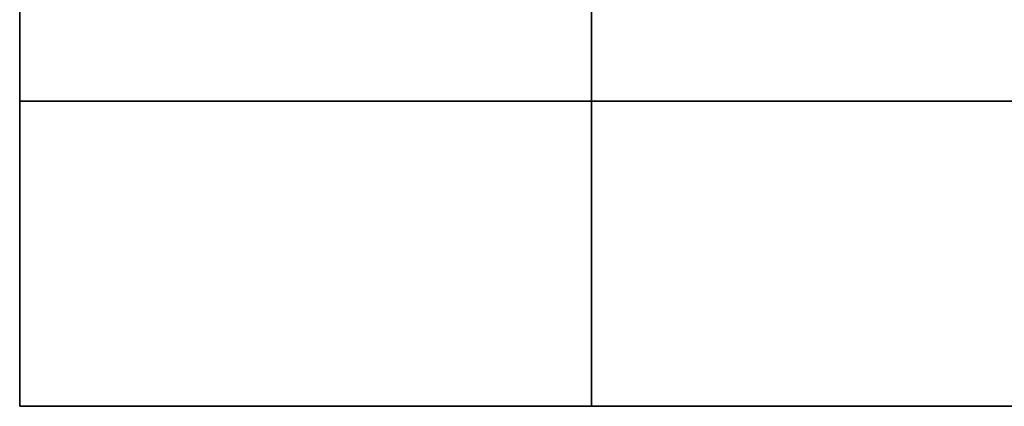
# Model space of a CAD drawing. Header units: metres. Extents: x -38 to 97, y -15 to 21.
# Tile 41 of 114: x 67.92 to 70.5, y 6.07 to 7.09. Entities that reach past the tile are written whole.
import ezdxf

# ---------------------------------------------------------------- set-up
doc = ezdxf.new("R2010")
doc.units = ezdxf.units.M

msp = doc.modelspace()

# ---------------------------------------------------------------- linework, layer by layer
at = {"color": 7, "linetype": 'Continuous', "lineweight": 35, "transparency": 33554687}
for p, q in [((67.9198, 7.6717), (67.9198, 6.8717)), ((69.4198, 7.6717), (69.4198, 6.8717)), ((67.9198, 6.8717), (67.9198, 6.0717)), ((67.9198, 6.8717), (86.4198, 6.8717)), ((69.4198, 6.8717), (69.4198, 6.0717)), ((67.9198, 6.0717), (86.4198, 6.0717))]:
    msp.add_line(p, q, dxfattribs=at)
at = {"color": 7, "linetype": 'Continuous', "lineweight": 13, "transparency": 33554687}
msp.add_line((86.4198, 6.8717), (67.9198, 6.8717), dxfattribs=at)

doc.saveas('drawing.dxf')
